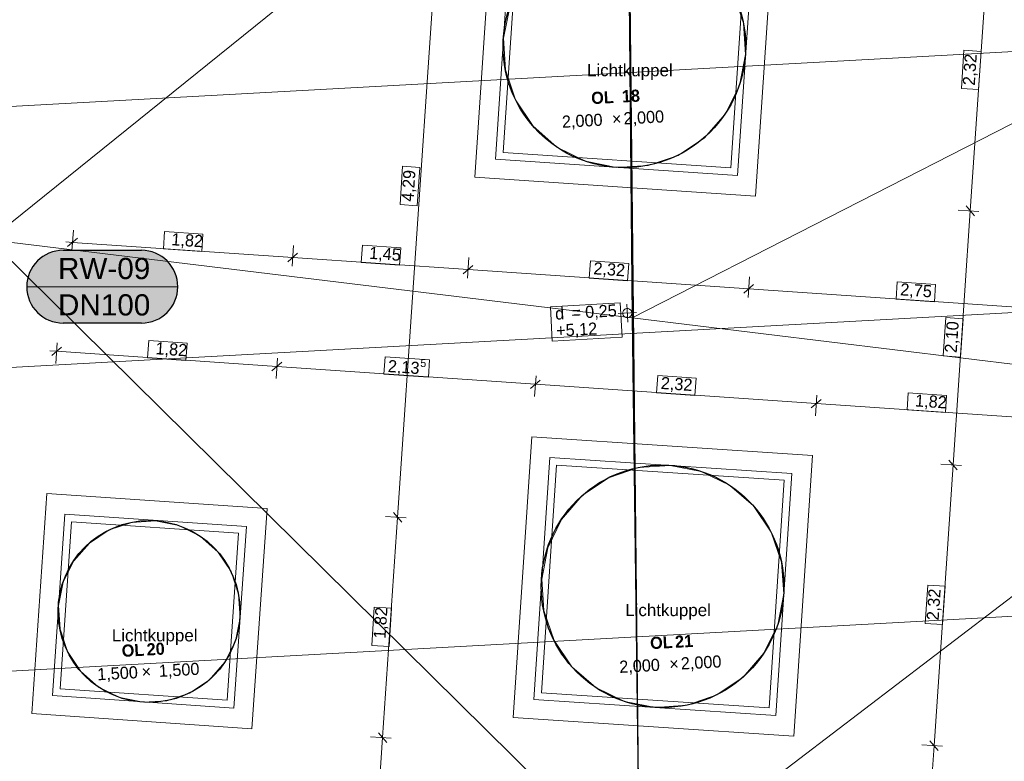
# Model space of a CAD drawing. Extents: x -181 to 1388, y 138 to 979.
# Tile 25 of 30: x 796 to 959, y 450 to 572. Entities that reach past the tile are written whole.
import ezdxf

# ---------------------------------------------------------------- set-up
doc = ezdxf.new("R2010")
doc.units = 0
doc.layers.get('0').update_dxf_attribs({"lineweight": 25})
for name, color, linetype, lineweight, true_color in [('01 Dachaufsicht - Bemaßung', 9, 'Continuous', 18, 0x808080), ('20 Dach - Gefälledämmung Höhen', 9, 'Continuous', 18, 0x808080), ('20 Dach Gefälledämmung', 9, 'Continuous', 18, 0x808080), ('20 Dach Stb-Decke', 9, 'Continuous', 18, 0x808080), ('20 Oberlich - Beschriftung', 9, 'Continuous', 18, 0x808080), ('20 Oberlichter', 9, 'Continuous', 18, 0x808080), ('S_Mass', 150, 'Continuous', 25, 0x007fff)]:
    doc.layers.add(name, color=color, linetype=linetype, lineweight=lineweight, true_color=true_color)
for name, color, linetype, lineweight in [('02 Raster Gebäude', 7, 'Continuous', 18), ('X_Geometrie', 7, 'Continuous', 25), ('X_Text', 7, 'Continuous', 25)]:
    doc.layers.add(name, color=color, linetype=linetype, lineweight=lineweight)
doc.layers.add('X_Hilfslinien', color=7, linetype='Continuous', lineweight=25, true_color=0xc0c0c0, plot=False)
doc.styles.get("Standard").update_dxf_attribs({"font": 'arial.ttf'})

# ---------------------------------------------------------------- blocks, each defined once
blk = doc.blocks.new('Referenz-A07F5VVIWF')
at = {"layer": '01 Dachaufsicht - Bemaßung', "color": 0, "linetype": 'Continuous', "ltscale": 0.037908}
for p, q in [((956.26, 587.21), (953.13, 540.92)), ((858.7, 490.37), (864.49, 575.95)), ((952.08, 567.42), (951.66, 561.1)), ((954.93, 567.22), (952.08, 567.42)), ((954.51, 560.9), (954.93, 567.22)), ((951.66, 561.1), (954.51, 560.9)), ((859.53, 548.28), (859.1, 541.96)), ((862.38, 548.09), (859.53, 548.28)), ((861.95, 541.77), (862.38, 548.09)), ((859.1, 541.96), (861.95, 541.77)), ((953.13, 540.92), (950.29, 499.01)), ((951.13, 541.05), (954.53, 540.82)), ((953.82, 540.12), (952.43, 541.72)), ((805.01, 534.31), (805.24, 537.71)), ((820.29, 537.51), (820.1, 534.66)), ((826.61, 537.07), (820.29, 537.51)), ((803.98, 535.79), (805.1, 535.72)), ((805.9, 536.41), (804.3, 535.02)), ((826.42, 534.22), (826.61, 537.07)), ((805.1, 535.72), (841.42, 533.22)), ((820.1, 534.66), (826.42, 534.22)), ((841.32, 531.82), (841.55, 535.22)), ((852.9, 535.27), (852.71, 532.42)), ((859.22, 534.83), (852.9, 535.27)), ((859.03, 531.98), (859.22, 534.83)), ((842.22, 533.92), (840.62, 532.52)), ((841.42, 533.22), (870.32, 531.23)), ((870.22, 529.83), (870.46, 533.23)), ((890.5, 532.68), (890.3, 529.83)), ((896.82, 532.25), (890.5, 532.68)), ((852.71, 532.42), (859.03, 531.98)), ((871.12, 531.93), (869.52, 530.54)), ((870.32, 531.23), (916.61, 528.05)), ((896.62, 529.4), (896.82, 532.25)), ((890.3, 529.83), (896.62, 529.4)), ((916.51, 526.65), (916.75, 530.05)), ((917.41, 528.75), (915.81, 527.36)), ((916.61, 528.05), (971.49, 524.28)), ((941.08, 529.21), (940.89, 526.35)), ((947.4, 528.77), (941.08, 529.21)), ((947.21, 525.92), (947.4, 528.77)), ((940.89, 526.35), (947.21, 525.92)), ((949.1, 523.31), (948.67, 516.99)), ((951.95, 523.12), (949.1, 523.31)), ((951.52, 516.8), (951.95, 523.12)), ((817.67, 519.54), (817.48, 516.69)), ((823.99, 519.1), (817.67, 519.54)), ((803.28, 518.44), (801.68, 517.05)), ((802.58, 519.15), (802.34, 515.75)), ((823.79, 516.25), (823.99, 519.1)), ((802.48, 517.75), (801.36, 517.82)), ((838.79, 515.25), (802.48, 517.75)), ((817.48, 516.69), (823.79, 516.25)), ((838.89, 516.65), (838.66, 513.25)), ((856.63, 516.86), (856.44, 514.01)), ((863.98, 516.35), (856.63, 516.86)), ((863.78, 513.5), (863.98, 516.35)), ((948.67, 516.99), (951.52, 516.8)), ((837.99, 514.55), (839.59, 515.95)), ((881.43, 512.32), (838.79, 515.25)), ((856.44, 514.01), (863.78, 513.5)), ((880.63, 511.62), (882.23, 513.02)), ((881.53, 513.72), (881.29, 510.32)), ((901.61, 513.77), (901.41, 510.92)), ((907.93, 513.33), (901.61, 513.77)), ((907.73, 510.48), (907.93, 513.33)), ((927.72, 509.14), (881.43, 512.32)), ((901.41, 510.92), (907.73, 510.48)), ((926.92, 508.44), (928.52, 509.83)), ((927.82, 510.54), (927.58, 507.14)), ((942.91, 510.93), (942.71, 508.08)), ((949.23, 510.49), (942.91, 510.93)), ((949.03, 507.64), (949.23, 510.49)), ((964.03, 506.64), (927.72, 509.14)), ((942.71, 508.08), (949.03, 507.64)), ((950.29, 499.01), (947.16, 452.71)), ((948.29, 499.14), (951.69, 498.91)), ((950.99, 498.21), (949.59, 499.81)), ((856.24, 454.05), (858.7, 490.37)), ((860.1, 490.27), (856.71, 490.5)), ((858, 491.17), (859.4, 489.57)), ((946.11, 479.21), (945.69, 472.89)), ((948.97, 479.02), (946.11, 479.21)), ((948.54, 472.7), (948.97, 479.02)), ((854.86, 475.56), (854.44, 469.24)), ((857.72, 475.37), (854.86, 475.56)), ((857.29, 469.05), (857.72, 475.37)), ((945.69, 472.89), (948.54, 472.7)), ((854.44, 469.24), (857.29, 469.05)), ((855.55, 454.85), (856.94, 453.25)), ((853.97, 420.49), (856.24, 454.05)), ((857.65, 453.96), (854.25, 454.19)), ((947.85, 451.91), (946.46, 453.51)), ((945.16, 452.85), (948.56, 452.62)), ((947.16, 452.71), (946.17, 438.13))]:
    blk.add_line(p, q, dxfattribs=at)
at = {"layer": '02 Raster Gebäude', "linetype": 'Continuous', "ltscale": 0.009448}
for p, q in [((1053.08, 572.28), (313.64, 531.82)), ((1050.18, 529.07), (315.39, 488.85)), ((1046.79, 478.8), (317.41, 438.89))]:
    blk.add_line(p, q, dxfattribs=at)
at = {"layer": '20 Dach - Gefälledämmung Höhen', "color": 0, "linetype": 'Continuous', "ltscale": 0.037908}
for p, q in [((895.41, 525.72), (883.89, 525.09)), ((883.89, 525.09), (884.2, 519.44)), ((895.72, 520.07), (895.41, 525.72)), ((884.2, 519.44), (895.72, 520.07))]:
    blk.add_line(p, q, dxfattribs=at)
at = {"layer": '20 Dach - Gefälledämmung Höhen', "color": 0, "linetype": 'Continuous', "ltscale": 0.052488}
for p, q in [((895.91, 524.4), (895.87, 524.31)), ((895.96, 524.49), (895.91, 524.4)), ((896.03, 524.56), (895.96, 524.49)), ((896.1, 524.63), (896.03, 524.56)), ((896.18, 524.69), (896.1, 524.63)), ((896.26, 524.74), (896.18, 524.69)), ((896.35, 524.77), (896.26, 524.74)), ((896.45, 524.79), (896.35, 524.77)), ((896.55, 524.8), (896.45, 524.79)), ((896.64, 524.8), (896.55, 524.8)), ((896.74, 524.79), (896.64, 524.8)), ((896.84, 524.76), (896.74, 524.79)), ((896.92, 524.72), (896.84, 524.76)), ((897.01, 524.67), (896.92, 524.72)), ((897.08, 524.61), (897.01, 524.67)), ((897.15, 524.54), (897.08, 524.61)), ((897.21, 524.46), (897.15, 524.54)), ((897.26, 524.37), (897.21, 524.46)), ((895.84, 524.22), (895.83, 524.12)), ((895.83, 524.12), (895.83, 524.02)), ((895.83, 524.02), (895.84, 523.93)), ((895.87, 524.31), (895.84, 524.22)), ((895.84, 523.93), (895.86, 523.83)), ((895.86, 523.83), (895.9, 523.74)), ((895.9, 523.74), (895.94, 523.65)), ((895.94, 523.65), (896, 523.57)), ((896, 523.57), (896.07, 523.5)), ((896.07, 523.5), (896.14, 523.44)), ((896.14, 523.44), (896.23, 523.39)), ((896.23, 523.39), (896.32, 523.35)), ((896.32, 523.35), (896.41, 523.32)), ((896.41, 523.32), (896.51, 523.31)), ((896.51, 523.31), (896.61, 523.31)), ((896.61, 523.31), (896.7, 523.32)), ((896.7, 523.32), (896.8, 523.34)), ((896.8, 523.34), (896.89, 523.37)), ((896.89, 523.37), (896.98, 523.42)), ((896.98, 523.42), (897.06, 523.48)), ((897.06, 523.48), (897.13, 523.55)), ((897.13, 523.55), (897.19, 523.62)), ((897.19, 523.62), (897.24, 523.71)), ((897.24, 523.71), (897.28, 523.8)), ((897.29, 524.28), (897.26, 524.37)), ((897.28, 523.8), (897.31, 523.89)), ((897.32, 524.18), (897.29, 524.28)), ((897.31, 523.89), (897.32, 523.99)), ((897.33, 524.09), (897.32, 524.18)), ((897.32, 523.99), (897.33, 524.09))]:
    blk.add_line(p, q, dxfattribs=at)
at = {"layer": '20 Dach - Gefälledämmung Höhen', "color": 0, "linetype": 'Continuous', "ltscale": 0.009448}
for p, q in [((896.49, 525.55), (896.66, 522.56)), ((898.07, 524.14), (895.08, 523.97))]:
    blk.add_line(p, q, dxfattribs=at)
at = {"layer": '20 Dach Gefälledämmung', "color": 0, "linetype": 'Continuous', "ltscale": 0.009448}
for p, q in [((791.46, 536.15), (896.49, 620.82)), ((897.39, 523.27), (1029.12, 590.63)), ((791.46, 536.15), (898.55, 430.41)), ((898.55, 430.41), (1003.33, 510.4))]:
    blk.add_line(p, q, dxfattribs=at)
at = {"layer": '20 Dach Gefälledämmung', "color": 0, "linetype": 'Continuous', "ltscale": 0.052488}
for p, q in [((896.49, 620.82), (897.39, 523.27)), ((897.39, 523.27), (791.46, 536.15)), ((897.39, 523.27), (898.55, 430.41)), ((897.39, 523.27), (1003.33, 510.4))]:
    blk.add_line(p, q, dxfattribs=at)
at = {"layer": '20 Dach Stb-Decke', "color": 0, "linetype": 'Continuous', "ltscale": 0.009448}
for p, q in [((915.75, 571.89), (914.09, 576.84)), ((877.2, 574.49), (876.18, 569.38)), ((916.08, 566.68), (915.75, 571.89)), ((876.18, 569.38), (876.51, 564.17)), ((915.06, 561.56), (916.08, 566.68)), ((876.51, 564.17), (878.17, 559.22)), ((912.74, 556.88), (915.06, 561.56)), ((878.17, 559.22), (881.07, 554.87)), ((909.29, 552.96), (912.74, 556.88)), ((881.07, 554.87), (884.98, 551.42)), ((904.94, 550.07), (909.29, 552.96)), ((884.98, 551.42), (889.66, 549.1)), ((889.66, 549.1), (894.78, 548.07)), ((899.99, 548.4), (904.94, 550.07)), ((894.78, 548.07), (899.99, 548.4)), ((898.43, 498.58), (893.49, 496.88)), ((903.63, 498.95), (898.43, 498.58)), ((908.76, 497.96), (903.63, 498.95)), ((893.49, 496.88), (889.16, 493.96)), ((913.45, 495.67), (908.76, 497.96)), ((917.4, 492.25), (913.45, 495.67)), ((889.16, 493.96), (885.74, 490.02)), ((920.32, 487.92), (917.4, 492.25)), ((814.87, 489.55), (811.16, 488.3)), ((818.78, 489.8), (814.87, 489.55)), ((822.62, 489.03), (818.78, 489.8)), ((826.13, 487.29), (822.62, 489.03)), ((885.74, 490.02), (883.45, 485.32)), ((811.16, 488.3), (807.9, 486.13)), ((829.07, 484.7), (826.13, 487.29)), ((922.02, 482.98), (920.32, 487.92)), ((807.9, 486.13), (805.32, 483.19)), ((831.24, 481.44), (829.07, 484.7)), ((883.45, 485.32), (882.46, 480.2)), ((805.32, 483.19), (803.58, 479.68)), ((922.39, 477.78), (922.02, 482.98)), ((832.49, 477.73), (831.24, 481.44)), ((803.58, 479.68), (802.8, 475.84)), ((882.46, 480.2), (882.83, 474.99)), ((832.74, 473.82), (832.49, 477.73)), ((921.39, 472.65), (922.39, 477.78)), ((802.8, 475.84), (803.05, 471.94)), ((882.83, 474.99), (884.53, 470.05)), ((831.96, 469.98), (832.74, 473.82)), ((919.11, 467.96), (921.39, 472.65)), ((803.05, 471.94), (804.3, 468.23)), ((830.23, 466.47), (831.96, 469.98)), ((884.53, 470.05), (887.45, 465.73)), ((804.3, 468.23), (806.47, 464.97)), ((915.68, 464.01), (919.11, 467.96)), ((827.64, 463.54), (830.23, 466.47)), ((806.47, 464.97), (809.41, 462.38)), ((887.45, 465.73), (891.39, 462.3)), ((824.38, 461.37), (827.64, 463.54)), ((911.36, 461.09), (915.68, 464.01)), ((809.41, 462.38), (812.92, 460.64)), ((820.67, 460.12), (824.38, 461.37)), ((891.39, 462.3), (896.09, 460.02)), ((906.42, 459.39), (911.36, 461.09)), ((812.92, 460.64), (816.76, 459.87)), ((816.76, 459.87), (820.67, 460.12)), ((896.09, 460.02), (901.21, 459.02)), ((901.21, 459.02), (906.42, 459.39))]:
    blk.add_line(p, q, dxfattribs=at)
at = {"layer": '20 Oberlichter', "color": 0, "linetype": 'Continuous', "ltscale": 0.037908}
for p, q in [((871.41, 546.45), (874.55, 592.74)), ((920.84, 589.61), (917.71, 543.32)), ((876.1, 550.54), (878.64, 588.06)), ((916.15, 585.52), (913.62, 548)), ((913.62, 548), (876.1, 550.54)), ((917.71, 543.32), (871.41, 546.45)), ((877.75, 457.35), (880.83, 503.65)), ((880.83, 503.65), (927.13, 500.57)), ((927.13, 500.57), (924.05, 454.28)), ((882.44, 461.45), (884.93, 498.97)), ((884.93, 498.97), (922.45, 496.48)), ((922.45, 496.48), (919.95, 458.96)), ((798.37, 458.01), (800.87, 494.32)), ((800.87, 494.32), (837.18, 491.83)), ((837.18, 491.83), (834.69, 455.51)), ((803.06, 462.1), (804.96, 489.63)), ((804.96, 489.63), (832.49, 487.74)), ((832.49, 487.74), (830.6, 460.2)), ((830.6, 460.2), (803.06, 462.1)), ((919.95, 458.96), (882.44, 461.45)), ((834.69, 455.51), (798.37, 458.01)), ((924.05, 454.28), (877.75, 457.35))]:
    blk.add_line(p, q, dxfattribs=at)
at = {"layer": '20 Oberlichter', "color": 0, "linetype": 'Continuous', "ltscale": 0.004928}
for p, q in [((874.82, 549.42), (877.52, 589.33)), ((917.43, 586.63), (914.73, 546.72)), ((914.73, 546.72), (874.82, 549.42)), ((881.16, 460.34), (883.81, 500.25)), ((883.81, 500.25), (923.73, 497.59)), ((923.73, 497.59), (921.07, 457.68)), ((801.78, 460.98), (803.84, 490.91)), ((803.84, 490.91), (833.77, 488.85)), ((833.77, 488.85), (831.71, 458.92)), ((831.71, 458.92), (801.78, 460.98)), ((921.07, 457.68), (881.16, 460.34))]:
    blk.add_line(p, q, dxfattribs=at)
at = {"layer": '01 Dachaufsicht - Bemaßung', "color": 0, "linetype": 'ByBlock', "ltscale": 0.2916, "attachment_point": 1}
for s, insert, char_height, rotation in [('{\\fCentury Gothic;2,32}', (951.87, 561.68), 2, 86.1289), ('{\\fCentury Gothic;4,29}', (859.32, 542.52), 2, 86.1289), ('{\\fCentury Gothic;1,82}', (821.5, 537.25), 2, 356.068), ('{\\fCentury Gothic;1,45}', (854.11, 535.01), 2, 356.068), ('{\\fCentury Gothic;2,32}', (891.08, 532.46), 2, 356.068), ('{\\fCentury Gothic;2,75}', (941.67, 528.99), 2, 356.068), ('{\\fCentury Gothic;2,10}', (948.89, 517.58), 2, 86.1289), ('{\\fCentury Gothic;1,82}', (818.88, 519.27), 2, 356.068), ('{\\fCentury Gothic;2,13}', (857.19, 516.34), 2, 356.068), ('{\\fCentury Gothic;5}', (862.51, 516.51), 1.32, 356.068), ('{\\fCentury Gothic;2,32}', (902.19, 513.55), 2, 356.068), ('{\\fCentury Gothic;1,82}', (944.12, 510.67), 2, 356.068), ('{\\fCentury Gothic;2,32}', (945.91, 473.47), 2, 86.1289), ('{\\fCentury Gothic;1,82}', (854.7, 470.45), 2, 86.1289)]:
    blk.add_mtext(s, dxfattribs=dict(at, insert=insert, char_height=char_height, rotation=rotation))
at = {"layer": '20 Dach - Gefälledämmung Höhen', "color": 0, "linetype": 'ByBlock', "ltscale": 0.2916, "char_height": 2, "attachment_point": 1, "rotation": 3.1307}
for s, insert in [('{\\fCentury Gothic;d}', (884.62, 524.96)), ('{\\fCentury Gothic;=}', (887.32, 525.1)), ('{\\fCentury Gothic;0,25}', (889.57, 525.23)), ('{\\fCentury Gothic;+5,12}', (884.79, 522.16))]:
    blk.add_mtext(s, dxfattribs=dict(at, insert=insert))
at = {"layer": '20 Oberlich - Beschriftung', "color": 0, "linetype": 'ByBlock', "ltscale": 0.2916, "char_height": 2, "attachment_point": 1, "rotation": 3.1327}
for s, insert in [('{\\fCentury Gothic|b1|i0;OL}', (890.57, 560.5)), ('{\\fCentury Gothic|b1|i0;18}', (895.63, 560.78)), ('{\\fCentury Gothic;2,000}', (885.75, 556.6)), ('{\\fCentury Gothic;×}', (893.99, 557.05)), ('{\\fCentury Gothic;2,000}', (895.9, 557.15)), ('{\\fCentury Gothic|b1|i0;21}', (904.39, 470.85)), ('{\\fCentury Gothic|b1|i0;OL}', (813.16, 469.35)), ('{\\fCentury Gothic|b1|i0;20}', (817.27, 469.58)), ('{\\fCentury Gothic|b1|i0;OL}', (900.28, 470.63)), ('{\\fCentury Gothic;2,000}', (905.35, 467.27)), ('{\\fCentury Gothic;1,500}', (819.28, 466.05)), ('{\\fCentury Gothic;2,000}', (895.2, 466.71)), ('{\\fCentury Gothic;×}', (903.44, 467.17)), ('{\\fCentury Gothic;1,500}', (809.13, 465.49)), ('{\\fCentury Gothic;×}', (816.43, 465.89))]:
    blk.add_mtext(s, dxfattribs=dict(at, insert=insert))
blk = doc.blocks.new('Kreis-A07F5VW0WF')
at = {"color": 0, "linetype": 'ByBlock', "lineweight": -2, "ltscale": 0.25}
blk.add_circle((817.74, 474.85), 15, dxfattribs=at)
blk = doc.blocks.new('Kreis-A07F5VWYWF')
at = {"color": 0, "linetype": 'ByBlock', "lineweight": -2, "ltscale": 0.25}
blk.add_circle((902.39, 479), 20, dxfattribs=at)
blk = doc.blocks.new('Kreis-A07F5VXGWF')
at = {"color": 0, "linetype": 'ByBlock', "lineweight": -2, "ltscale": 0.25}
blk.add_circle((896.09, 568.04), 20, dxfattribs=at)
blk = doc.blocks.new('Polygon-A07F5VY2WF')
at = {"color": 0, "linetype": 'ByBlock', "lineweight": -2, "ltscale": 0.25}
for p, q in [((895.71, 704.76), (897.4, 523.27)), ((897.4, 523.27), (898.56, 430.4))]:
    blk.add_line(p, q, dxfattribs=at)
blk = doc.blocks.new('Polygon-A07F5VY6WF')
at = {"color": 0, "linetype": 'ByBlock', "lineweight": -2, "ltscale": 0.25}
blk.add_line((896.5, 620.81), (898.56, 430.4), dxfattribs=at)

msp = doc.modelspace()

# ---------------------------------------------------------------- hatches: boundary and pattern name
at = {"layer": 'S_Mass', "true_color": 0xfefefe}
msp.add_hatch(color=7, dxfattribs=at).paths.add_polyline_path([(803.56, 522.41), (816.47, 522.41), (816.82, 522.42), (817.16, 522.45), (817.51, 522.5), (817.85, 522.57), (818.19, 522.66), (818.52, 522.77), (818.84, 522.9), (819.16, 523.04), (819.47, 523.21), (819.76, 523.39), (820.05, 523.59), (820.32, 523.81), (820.58, 524.04), (820.83, 524.29), (821.06, 524.55), (821.28, 524.82), (821.48, 525.11), (821.66, 525.41), (821.83, 525.71), (821.98, 526.03), (822.11, 526.35), (822.22, 526.68), (822.31, 527.02), (822.38, 527.36), (822.43, 527.71), (822.46, 528.06), (822.47, 528.41), (822.46, 528.75), (822.43, 529.1), (822.38, 529.45), (822.31, 529.79), (822.22, 530.13), (822.11, 530.46), (821.98, 530.78), (821.83, 531.1), (821.66, 531.41), (821.48, 531.7), (821.28, 531.99), (821.06, 532.26), (820.83, 532.52), (820.58, 532.77), (820.32, 533), (820.05, 533.22), (819.76, 533.42), (819.47, 533.6), (819.16, 533.77), (818.84, 533.91), (818.52, 534.04), (818.19, 534.15), (817.85, 534.24), (817.51, 534.31), (817.16, 534.36), (816.82, 534.4), (816.47, 534.41), (803.56, 534.41), (803.21, 534.4), (802.86, 534.36), (802.51, 534.31), (802.17, 534.24), (801.83, 534.15), (801.5, 534.04), (801.18, 533.91), (800.86, 533.77), (800.56, 533.6), (800.26, 533.42), (799.97, 533.22), (799.7, 533), (799.44, 532.77), (799.19, 532.52), (798.96, 532.26), (798.74, 531.99), (798.54, 531.7), (798.36, 531.41), (798.19, 531.1), (798.05, 530.78), (797.92, 530.46), (797.81, 530.13), (797.72, 529.79), (797.65, 529.45), (797.6, 529.1), (797.57, 528.75), (797.56, 528.41), (797.57, 528.06), (797.6, 527.71), (797.65, 527.36), (797.72, 527.02), (797.81, 526.68), (797.92, 526.35), (798.05, 526.03), (798.19, 525.71), (798.36, 525.41), (798.54, 525.11), (798.74, 524.82), (798.96, 524.55), (799.19, 524.29), (799.44, 524.04), (799.7, 523.81), (799.97, 523.59), (800.26, 523.39), (800.56, 523.21), (800.86, 523.04), (801.18, 522.9), (801.5, 522.77), (801.83, 522.66), (802.17, 522.57), (802.51, 522.5), (802.86, 522.45), (803.21, 522.42)])

# ---------------------------------------------------------------- linework, layer by layer
at = {"layer": 'S_Mass', "color": 150, "true_color": 0x0099ff}
for p, q in [((803.56, 534.41), (816.47, 534.41)), ((816.47, 522.41), (803.56, 522.41))]:
    msp.add_line(p, q, dxfattribs=at)
at = {"layer": 'S_Mass', "color": 150, "lineweight": 18, "true_color": 0x0099ff}
msp.add_line((797.56, 528.41), (822.47, 528.41), dxfattribs=at)
at = {"layer": 'S_Mass', "color": 150, "true_color": 0x0099ff}
for centre, major_axis in [((803.56, 528.41), (0, 6)), ((816.47, 528.41), (6, 0)), ((803.56, 528.41), (-6, 0)), ((816.47, 528.41), (0, -6))]:
    msp.add_ellipse(centre, major_axis=major_axis, ratio=1, start_param=0, end_param=1.570796, dxfattribs=at)

# ---------------------------------------------------------------- block references
at = {"color": 8, "lineweight": 25, "ltscale": 12.5, "true_color": 0x808080}
msp.add_blockref('Referenz-A07F5VVIWF', (0, 0), dxfattribs=at)
at = {"layer": 'X_Geometrie', "ltscale": 0.25}
for name in ['Kreis-A07F5VXGWF', 'Kreis-A07F5VWYWF', 'Kreis-A07F5VW0WF']:
    msp.add_blockref(name, (0, 0), dxfattribs=at)
at = {"layer": 'X_Hilfslinien', "ltscale": 0.25}
for name in ['Polygon-A07F5VY2WF', 'Polygon-A07F5VY6WF']:
    msp.add_blockref(name, (0, 0), dxfattribs=at)

# ---------------------------------------------------------------- texts
at = {"layer": 'S_Mass', "color": 150, "true_color": 0x0099ff, "char_height": 3.5, "attachment_point": 1}
for s, insert in [('{\\fArial;RW-09}', (802.71, 533.16)), ('{\\fArial;DN100}', (802.71, 527.16))]:
    msp.add_mtext(s, dxfattribs=dict(at, insert=insert))
at = {"layer": 'X_Text', "ltscale": 0.25, "char_height": 2, "attachment_point": 1}
for insert in [(889.93, 565.11), (896.23, 476.08), (811.58, 471.92)]:
    msp.add_mtext('{\\fArial;Lichtkuppel}', dxfattribs=dict(at, insert=insert))

doc.saveas('drawing.dxf')
